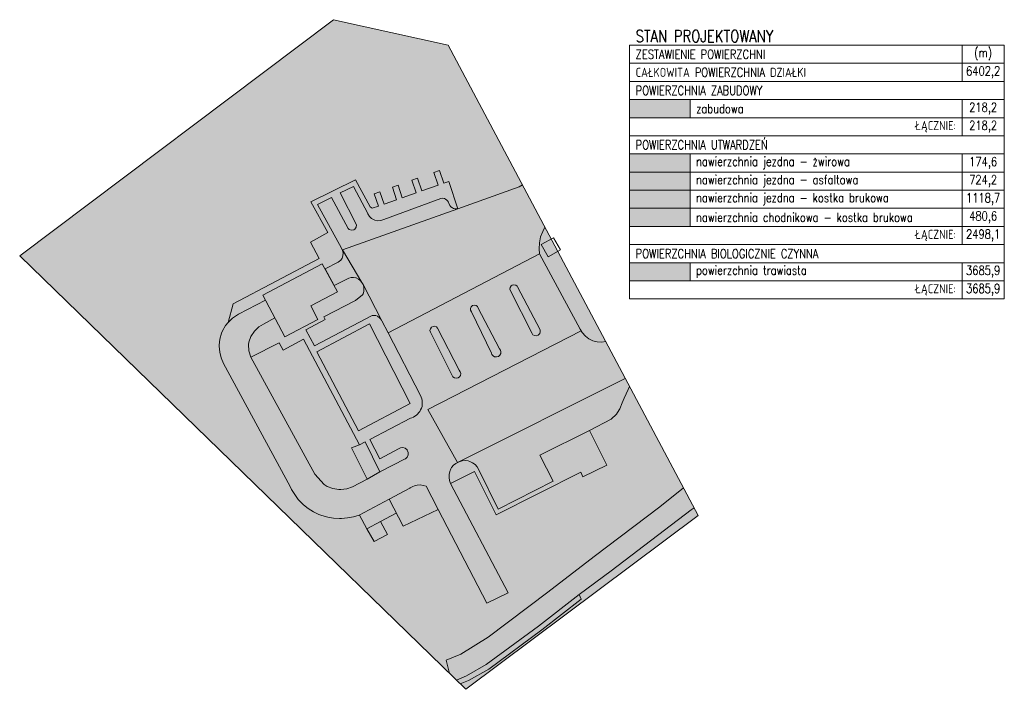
# Model space of a CAD drawing. Extents: x 7490163 to 7490671, y 5783984 to 5784563.
# Tile 2 of 43: x 7490334 to 7490497, y 5784104 to 5784214. Entities that reach past the tile are written whole.
import ezdxf

# ---------------------------------------------------------------- set-up
doc = ezdxf.new("R2010")
doc.units = 0
doc.header["$MEASUREMENT"] = 0
doc.layers.get('0').update_dxf_attribs({"linetype": 'CONTINUOUS', "lineweight": 5})
doc.layers.get('0').transparency = 0.8
doc.styles.add('ROMANS', font='romans.shx', dxfattribs={"width": 0.8})

msp = doc.modelspace()

# ---------------------------------------------------------------- hatches: boundary and pattern name
at = {"ltscale": 2}
h = msp.add_hatch(color=9, dxfattribs=at)
h.dxf.hatch_style = 1
h.paths.add_polyline_path([(7490381.37, 5784161.51), (7490378.01, 5784159.72), (7490377.38, 5784160.91), (7490372.68, 5784158.55), (7490383.25, 5784139.17), (7490384.8, 5784137.44), (7490385.31, 5784137.15), (7490386.24, 5784136.81), (7490387.23, 5784136.65), (7490387.56, 5784136.64), (7490388.55, 5784136.75), (7490389.5, 5784137.05), (7490391.89, 5784138.37), (7490389.35, 5784143.53), (7490390.66, 5784144.05)], flags=17)
h.paths.add_polyline_path([(7490423.46, 5784176.04), (7490421.87, 5784175.12), (7490420.7, 5784177.17), (7490422.37, 5784178.09), (7490421.33, 5784180.05), (7490420.96, 5784179.36), (7490420.61, 5784178.43), (7490420.41, 5784177.45), (7490420.37, 5784176.45), (7490420.45, 5784175.62), (7490427.18, 5784163.2), (7490427.51, 5784162.6), (7490428.02, 5784162), (7490428.57, 5784161.55), (7490429.23, 5784161.23), (7490429.97, 5784161.08), (7490430.7, 5784161.04), (7490431.38, 5784161.12)], flags=17)
h.paths.add_polyline_path([(7490435.33, 5784153.67), (7490435.12, 5784153.21), (7490434.42, 5784151.74), (7490434.11, 5784150.97), (7490433.7, 5784150.01), (7490433.34, 5784149.4), (7490433.18, 5784149.11), (7490432.29, 5784148.25), (7490428.7, 5784146.42), (7490431.55, 5784140.68), (7490427.62, 5784138.73), (7490427.25, 5784139.48), (7490413.28, 5784132.43), (7490409.67, 5784139.62), (7490405.72, 5784137.64), (7490415.22, 5784119.53), (7490411.72, 5784117.83), (7490403.67, 5784133.3), (7490397.86, 5784130.54), (7490396.74, 5784132.71), (7490394.13, 5784131.34), (7490395.27, 5784129.16), (7490393.08, 5784128.01), (7490391.84, 5784130.14), (7490390.64, 5784132.4), (7490389.63, 5784132.1), (7490388.65, 5784131.92), (7490387.66, 5784131.83), (7490387.36, 5784131.83), (7490386.36, 5784131.89), (7490385.38, 5784132.05), (7490384.41, 5784132.31), (7490383.91, 5784132.49), (7490383.02, 5784132.94), (7490382.17, 5784133.47), (7490381.39, 5784134.1), (7490381.21, 5784134.27), (7490380.52, 5784135), (7490379.92, 5784135.79), (7490379.4, 5784136.65), (7490379.16, 5784137.13), (7490368.15, 5784157.49), (7490367.76, 5784158.41), (7490367.53, 5784159.38), (7490367.44, 5784160.47), (7490367.56, 5784161.53), (7490367.82, 5784162.5), (7490367.99, 5784162.92), (7490368.5, 5784163.78), (7490368.89, 5784164.28), (7490369.72, 5784167.35), (7490383.95, 5784174.89), (7490382.52, 5784177.6), (7490385.39, 5784179.17), (7490382.62, 5784184.24), (7490390, 5784187.89), (7490392.39, 5784183.44), (7490392.75, 5784183.19), (7490393.78, 5784183.55), (7490393.1, 5784185.6), (7490394.02, 5784185.93), (7490394.73, 5784183.88), (7490396.76, 5784184.59), (7490396.12, 5784186.67), (7490397.07, 5784187.01), (7490397.7, 5784184.92), (7490400.02, 5784185.73), (7490399.31, 5784187.81), (7490400.25, 5784188.14), (7490400.95, 5784186.06), (7490403.65, 5784187), (7490402.97, 5784189.11), (7490403.88, 5784189.43), (7490404.59, 5784187.33), (7490405.42, 5784187.62), (7490406.93, 5784183.1), (7490417.08, 5784186.72), (7490417.61, 5784187.06), (7490405.34, 5784210.18), (7490386.33, 5784214.4), (7490334.42, 5784175.3), (7490405.55, 5784106.18), (7490404.98, 5784108.4), (7490407.4, 5784109.39), (7490411.91, 5784112.17), (7490421.79, 5784119.66), (7490429.47, 5784125.55), (7490440.34, 5784133.75), (7490444.23, 5784136.92)])
h.paths.add_polyline_path([(7490446.66, 5784132.33), (7490446, 5784133.58), (7490445.55, 5784133.26), (7490432.29, 5784123.17), (7490427, 5784119.23), (7490427.35, 5784118.5), (7490420.8, 5784113.38), (7490412.02, 5784106.91), (7490408.67, 5784105.03), (7490407.33, 5784104.45), (7490408.25, 5784103.56)])
h = msp.add_hatch(color=5, dxfattribs=at)
h.dxf.hatch_style = 1
h.paths.add_polyline_path([(7490435.34, 5784198.18), (7490445.34, 5784198.18), (7490445.34, 5784201.18), (7490435.34, 5784201.18)])
h = msp.add_hatch(color=254, dxfattribs=at)
h.dxf.hatch_style = 1
h.paths.add_polyline_path([(7490435.34, 5784189.18), (7490445.34, 5784189.18), (7490445.34, 5784192.18), (7490435.34, 5784192.18)])
h = msp.add_hatch(color=241, dxfattribs=at)
h.dxf.hatch_style = 1
h.paths.add_polyline_path([(7490383.63, 5784159.4), (7490383.6, 5784159.41), (7490383.64, 5784159.43)], flags=16)
edge = h.paths.add_edge_path(flags=16)
edge.add_line((7490392.26, 5784164.07), (7490392.26, 5784164.07))
edge.add_arc((7490392.26, 5784164.07), 0.00319, 23.1989, 141.1374)
edge = h.paths.add_edge_path(flags=16)
edge.add_arc((7490399.03, 5784150.85), 0.00799, 283.4929, 394.6269)
edge.add_line((7490399.04, 5784150.85), (7490399.03, 5784150.84))
h.paths.add_polyline_path([(7490391.56, 5784144.53), (7490390.66, 5784144.05), (7490389.35, 5784143.53), (7490391.89, 5784138.37), (7490394.03, 5784139.54)])
h.paths.add_polyline_path([(7490394.13, 5784131.34), (7490391.84, 5784130.14), (7490393.08, 5784128.01), (7490395.27, 5784129.16)])
h.paths.add_polyline_path([(7490396.74, 5784132.71), (7490395.55, 5784135.02), (7490390.63, 5784132.41), (7490391.84, 5784130.14), (7490394.13, 5784131.34)])
h.paths.add_polyline_path([(7490403.67, 5784133.3), (7490402.6, 5784135.35), (7490401.68, 5784137.17), (7490401.2, 5784137.32), (7490400.71, 5784137.38), (7490400.21, 5784137.35), (7490399.72, 5784137.23), (7490399.47, 5784137.13), (7490399.04, 5784136.89), (7490399, 5784136.86), (7490395.55, 5784135.02), (7490397.86, 5784130.54)])
h.paths.add_polyline_path([(7490428.7, 5784146.42), (7490420.49, 5784142.31), (7490422.68, 5784138.01), (7490413.6, 5784133.38), (7490410.31, 5784140.02), (7490410.1, 5784140.38), (7490409.77, 5784140.75), (7490409.37, 5784141.05), (7490408.92, 5784141.27), (7490408.6, 5784141.36), (7490408.11, 5784141.42), (7490407.61, 5784141.38), (7490407.15, 5784141.25), (7490406.86, 5784141.1), (7490406.59, 5784140.96), (7490406.21, 5784140.64), (7490405.89, 5784140.25), (7490405.77, 5784140.05), (7490405.57, 5784139.59), (7490405.47, 5784139.1), (7490405.46, 5784138.6), (7490405.54, 5784138.11), (7490405.72, 5784137.64), (7490409.67, 5784139.62), (7490413.28, 5784132.43), (7490427.25, 5784139.48), (7490427.62, 5784138.73), (7490431.55, 5784140.68)])
h.paths.add_polyline_path([(7490420.8, 5784113.38), (7490427.35, 5784118.5), (7490427, 5784119.23), (7490420.25, 5784114.03), (7490411.63, 5784107.64), (7490408.33, 5784105.77), (7490406.67, 5784105.09), (7490407.33, 5784104.45), (7490408.67, 5784105.03), (7490412.02, 5784106.91)])
edge = h.paths.add_edge_path()
edge.add_line((7490387.84, 5784176.21), (7490387.67, 5784176.57))
edge.add_line((7490387.67, 5784176.57), (7490383.67, 5784183.8))
edge.add_line((7490383.67, 5784183.8), (7490386.03, 5784184.98))
edge.add_line((7490386.03, 5784184.98), (7490388.77, 5784179.82))
edge.add_line((7490388.77, 5784179.82), (7490388.95, 5784179.67))
edge.add_line((7490388.95, 5784179.67), (7490389.32, 5784179.55))
edge.add_line((7490389.32, 5784179.55), (7490389.71, 5784179.62))
edge.add_line((7490389.71, 5784179.62), (7490389.9, 5784179.75))
edge.add_line((7490389.9, 5784179.75), (7490390.12, 5784180.08))
edge.add_line((7490390.12, 5784180.08), (7490390.15, 5784180.47))
edge.add_line((7490390.15, 5784180.47), (7490387.47, 5784185.72))
edge.add_line((7490387.47, 5784185.72), (7490389.64, 5784186.79))
edge.add_line((7490389.64, 5784186.79), (7490392.03, 5784182.3))
edge.add_line((7490392.03, 5784182.3), (7490392.04, 5784182.27))
edge.add_line((7490392.04, 5784182.27), (7490392.3, 5784181.84))
edge.add_line((7490392.3, 5784181.84), (7490392.65, 5784181.5))
edge.add_line((7490392.65, 5784181.5), (7490393.09, 5784181.25))
edge.add_line((7490393.09, 5784181.25), (7490393.2, 5784181.21))
edge.add_line((7490393.2, 5784181.21), (7490393.7, 5784181.12))
edge.add_line((7490393.7, 5784181.12), (7490394.19, 5784181.17))
edge.add_line((7490394.19, 5784181.17), (7490394.66, 5784181.34))
edge.add_line((7490394.66, 5784181.34), (7490404.11, 5784184.8))
edge.add_line((7490404.11, 5784184.8), (7490404.41, 5784184.83))
edge.add_line((7490404.41, 5784184.83), (7490404.7, 5784184.78))
edge.add_line((7490404.7, 5784184.78), (7490404.88, 5784184.7))
edge.add_line((7490404.88, 5784184.7), (7490405.12, 5784184.53))
edge.add_line((7490405.12, 5784184.53), (7490405.32, 5784184.26))
edge.add_line((7490405.32, 5784184.26), (7490405.59, 5784183.66))
edge.add_line((7490405.59, 5784183.66), (7490405.78, 5784183.42))
edge.add_line((7490405.78, 5784183.42), (7490406.01, 5784183.24))
edge.add_line((7490406.01, 5784183.24), (7490406.19, 5784183.16))
edge.add_line((7490406.19, 5784183.16), (7490406.48, 5784183.08))
edge.add_line((7490406.48, 5784183.08), (7490406.78, 5784183.08))
edge.add_line((7490406.78, 5784183.08), (7490406.93, 5784183.1))
edge.add_line((7490406.93, 5784183.1), (7490405.42, 5784187.62))
edge.add_line((7490405.42, 5784187.62), (7490404.59, 5784187.33))
edge.add_line((7490404.59, 5784187.33), (7490403.88, 5784189.43))
edge.add_line((7490403.88, 5784189.43), (7490402.97, 5784189.11))
edge.add_line((7490402.97, 5784189.11), (7490403.65, 5784187))
edge.add_line((7490403.65, 5784187), (7490400.95, 5784186.06))
edge.add_line((7490400.95, 5784186.06), (7490400.25, 5784188.14))
edge.add_line((7490400.25, 5784188.14), (7490399.31, 5784187.81))
edge.add_line((7490399.31, 5784187.81), (7490400.02, 5784185.73))
edge.add_line((7490400.02, 5784185.73), (7490397.7, 5784184.92))
edge.add_line((7490397.7, 5784184.92), (7490397.07, 5784187.01))
edge.add_line((7490397.07, 5784187.01), (7490396.12, 5784186.67))
edge.add_line((7490396.12, 5784186.67), (7490396.76, 5784184.59))
edge.add_line((7490396.76, 5784184.59), (7490394.73, 5784183.88))
edge.add_line((7490394.73, 5784183.88), (7490394.02, 5784185.93))
edge.add_line((7490394.02, 5784185.93), (7490393.1, 5784185.6))
edge.add_line((7490393.1, 5784185.6), (7490393.78, 5784183.55))
edge.add_line((7490393.78, 5784183.55), (7490392.75, 5784183.19))
edge.add_line((7490392.75, 5784183.19), (7490392.39, 5784183.44))
edge.add_line((7490392.39, 5784183.44), (7490390, 5784187.89))
edge.add_line((7490390, 5784187.89), (7490382.62, 5784184.24))
edge.add_line((7490382.62, 5784184.24), (7490385.39, 5784179.17))
edge.add_line((7490385.39, 5784179.17), (7490382.52, 5784177.6))
edge.add_line((7490382.52, 5784177.6), (7490383.95, 5784174.89))
edge.add_line((7490383.95, 5784174.89), (7490369.72, 5784167.35))
edge.add_line((7490369.72, 5784167.35), (7490368.89, 5784164.28))
edge.add_line((7490368.89, 5784164.28), (7490369.61, 5784164.98))
edge.add_line((7490369.61, 5784164.98), (7490370.65, 5784165.67))
edge.add_line((7490370.65, 5784165.67), (7490375.07, 5784167.98))
edge.add_line((7490375.07, 5784167.98), (7490374.66, 5784168.76))
edge.add_arc((7490374.64, 5784168.8), 0.045, 180, 297.8513, ccw=False)
edge.add_arc((7490374.64, 5784168.8), 0.045, 27.8785, 180, ccw=False)
edge.add_line((7490374.68, 5784168.82), (7490384.43, 5784173.98))
edge.add_arc((7490384.47, 5784174), 0.045, -61.4416, 207.8785, ccw=False)
edge.add_line((7490384.49, 5784173.96), (7490384.93, 5784173.15))
edge.add_line((7490384.93, 5784173.15), (7490387.12, 5784174.24))
edge.add_line((7490387.12, 5784174.24), (7490387.54, 5784174.6))
edge.add_line((7490387.54, 5784174.6), (7490387.76, 5784174.94))
edge.add_line((7490387.76, 5784174.94), (7490387.89, 5784175.31))
edge.add_line((7490387.89, 5784175.31), (7490387.92, 5784175.82))
edge.add_line((7490387.92, 5784175.82), (7490387.84, 5784176.21))
h.paths.add_polyline_path([(7490422.37, 5784178.09), (7490420.7, 5784177.17), (7490421.87, 5784175.12), (7490423.46, 5784176.04)])
h.paths.add_polyline_path([(7490383.6, 5784159.41), (7490392.28, 5784164.03), (7490399.02, 5784150.88), (7490390.46, 5784146.37)], flags=16)
h.paths.add_polyline_path([(7490399.82, 5784148.78), (7490400.06, 5784148.96), (7490400.28, 5784149.16), (7490400.42, 5784149.32), (7490400.61, 5784149.55), (7490400.76, 5784149.81), (7490400.89, 5784150.08), (7490400.99, 5784150.36), (7490401.01, 5784150.45), (7490401.04, 5784150.74), (7490401.04, 5784151.04), (7490401, 5784151.34), (7490400.94, 5784151.62), (7490400.85, 5784151.9), (7490400.72, 5784152.17), (7490395.38, 5784162.56), (7490394.34, 5784164.55), (7490394.29, 5784164.66), (7490394.13, 5784164.91), (7490393.92, 5784165.12), (7490393.67, 5784165.29), (7490393.63, 5784165.31), (7490393.35, 5784165.41), (7490393.05, 5784165.45), (7490392.75, 5784165.43), (7490383.22, 5784160.4), (7490381.79, 5784163.07), (7490384.95, 5784164.76), (7490384.76, 5784165.19), (7490389.96, 5784167.93), (7490391.16, 5784168.86), (7490391.23, 5784169.01), (7490391.35, 5784169.39), (7490391.39, 5784169.79), (7490391.35, 5784170.18), (7490391.23, 5784170.57), (7490391.04, 5784170.92), (7490390.78, 5784171.23), (7490390.47, 5784171.47), (7490390.11, 5784171.66), (7490390.06, 5784171.67), (7490389.66, 5784171.74), (7490389.26, 5784171.72), (7490388.88, 5784171.62), (7490386.44, 5784170.39), (7490386.99, 5784169.37), (7490382.57, 5784167.03), (7490383.75, 5784164.8), (7490378.27, 5784161.93), (7490376.61, 5784165.07), (7490374.74, 5784164.01), (7490373.97, 5784163.55), (7490373.25, 5784162.86), (7490372.67, 5784161.98), (7490372.33, 5784161.04), (7490372.27, 5784160.61), (7490372.32, 5784159.61), (7490372.68, 5784158.55), (7490377.38, 5784160.91), (7490378.01, 5784159.72), (7490381.37, 5784161.51), (7490390.66, 5784144.05), (7490391.56, 5784144.53), (7490394.03, 5784139.54), (7490398.21, 5784141.7), (7490398.25, 5784141.73), (7490398.54, 5784142), (7490398.7, 5784142.37), (7490398.7, 5784142.77), (7490398.55, 5784143.13), (7490398.51, 5784143.19), (7490398.21, 5784143.45), (7490397.83, 5784143.58), (7490397.44, 5784143.54), (7490397.08, 5784143.36), (7490394.02, 5784141.71), (7490392.34, 5784144.91), (7490399.1, 5784148.44), (7490399.29, 5784148.51), (7490399.56, 5784148.63)])
h = msp.add_hatch(color=9, dxfattribs=at)
h.dxf.hatch_style = 1
h.paths.add_polyline_path([(7490435.34, 5784186.18), (7490445.34, 5784186.18), (7490445.34, 5784189.18), (7490435.34, 5784189.18)])
h = msp.add_hatch(color=7, dxfattribs=at)
h.dxf.hatch_style = 1
h.paths.add_polyline_path([(7490402.31, 5784162.96), (7490402.37, 5784163.25), (7490402.55, 5784163.49), (7490402.81, 5784163.64), (7490403.11, 5784163.66), (7490403.39, 5784163.54), (7490403.58, 5784163.34), (7490407.16, 5784156.36), (7490407.33, 5784156.11), (7490407.39, 5784155.82), (7490407.34, 5784155.53), (7490407.17, 5784155.28), (7490406.95, 5784155.12), (7490406.66, 5784155.06), (7490406.36, 5784155.11), (7490406.11, 5784155.27), (7490405.9, 5784155.63), (7490402.39, 5784162.67)], flags=16)
h.paths.add_polyline_path([(7490409.02, 5784166.32), (7490409.01, 5784166.62), (7490409.13, 5784166.89), (7490409.35, 5784167.08), (7490409.64, 5784167.15), (7490409.93, 5784167.09), (7490410.17, 5784166.9), (7490410.25, 5784166.76), (7490413.79, 5784159.94), (7490413.97, 5784159.7), (7490414.05, 5784159.42), (7490414.02, 5784159.12), (7490413.88, 5784158.86), (7490413.62, 5784158.64), (7490413.31, 5784158.57), (7490413.01, 5784158.61), (7490412.75, 5784158.75), (7490412.57, 5784158.98), (7490412.48, 5784159.22), (7490409.16, 5784166.06)], flags=16)
h.paths.add_polyline_path([(7490415.53, 5784169.78), (7490415.57, 5784170.08), (7490415.74, 5784170.33), (7490415.92, 5784170.45), (7490416.21, 5784170.52), (7490416.5, 5784170.46), (7490416.74, 5784170.28), (7490416.81, 5784170.18), (7490420.52, 5784163.04), (7490420.56, 5784162.74), (7490420.48, 5784162.46), (7490420.29, 5784162.23), (7490420.19, 5784162.16), (7490419.91, 5784162.07), (7490419.61, 5784162.11), (7490419.35, 5784162.26), (7490419.19, 5784162.47), (7490415.62, 5784169.5)], flags=16)
h.paths.add_polyline_path([(7490387.84, 5784176.23), (7490387.92, 5784175.82), (7490387.89, 5784175.31), (7490387.76, 5784174.94), (7490387.54, 5784174.6), (7490387.12, 5784174.24), (7490384.94, 5784173.15), (7490386.44, 5784170.39), (7490388.88, 5784171.62), (7490389.26, 5784171.72), (7490389.66, 5784171.74), (7490390.11, 5784171.66), (7490390.47, 5784171.47), (7490390.78, 5784171.23), (7490391.04, 5784170.92)])
h.paths.add_polyline_path([(7490391.23, 5784170.57), (7490391.35, 5784170.18), (7490391.39, 5784169.79), (7490391.35, 5784169.39), (7490391.23, 5784169.01), (7490391.16, 5784168.86), (7490389.96, 5784167.93), (7490384.76, 5784165.19), (7490384.95, 5784164.76), (7490381.79, 5784163.07), (7490383.22, 5784160.4), (7490392.75, 5784165.43), (7490393.05, 5784165.45), (7490393.35, 5784165.41), (7490393.65, 5784165.3), (7490393.92, 5784165.12), (7490394.19, 5784164.85)], flags=17)
h.paths.add_polyline_path([(7490406.93, 5784183.1), (7490406.78, 5784183.08), (7490406.48, 5784183.08), (7490406.19, 5784183.16), (7490406.01, 5784183.24), (7490405.78, 5784183.42), (7490405.59, 5784183.66), (7490405.33, 5784184.24), (7490405.3, 5784184.29), (7490405.12, 5784184.53), (7490404.88, 5784184.7), (7490404.7, 5784184.78), (7490404.41, 5784184.83), (7490404.11, 5784184.8), (7490394.66, 5784181.34), (7490394.19, 5784181.17), (7490393.7, 5784181.12), (7490393.2, 5784181.21), (7490393.09, 5784181.25), (7490392.65, 5784181.5), (7490392.3, 5784181.84), (7490392.04, 5784182.27), (7490392.03, 5784182.3), (7490389.64, 5784186.79), (7490387.47, 5784185.72), (7490390.15, 5784180.47), (7490390.12, 5784180.08), (7490389.9, 5784179.75), (7490389.71, 5784179.62), (7490389.32, 5784179.55), (7490388.95, 5784179.67), (7490388.77, 5784179.82), (7490386.03, 5784184.98), (7490383.67, 5784183.8), (7490387.67, 5784176.57), (7490387.81, 5784176.28)])
h.paths.add_polyline_path([(7490420.49, 5784142.31), (7490428.7, 5784146.42), (7490432.29, 5784148.25), (7490433.18, 5784149.11), (7490433.34, 5784149.4), (7490433.7, 5784150.01), (7490434.11, 5784150.97), (7490434.42, 5784151.74), (7490435.12, 5784153.21), (7490435.33, 5784153.67), (7490434.63, 5784154.99), (7490407.15, 5784141.25), (7490407.61, 5784141.38), (7490408.11, 5784141.42), (7490408.6, 5784141.36), (7490408.92, 5784141.27), (7490409.37, 5784141.05), (7490409.77, 5784140.75), (7490410.1, 5784140.38), (7490410.31, 5784140.02), (7490413.6, 5784133.38), (7490422.68, 5784138.01)])
h.paths.add_polyline_path([(7490399.72, 5784137.23), (7490400.21, 5784137.35), (7490400.71, 5784137.38), (7490401.2, 5784137.32), (7490401.68, 5784137.17), (7490402.6, 5784135.35), (7490403.67, 5784133.3), (7490411.72, 5784117.83), (7490415.22, 5784119.53), (7490405.72, 5784137.64), (7490405.54, 5784138.11), (7490405.46, 5784138.6), (7490405.47, 5784139.1), (7490405.57, 5784139.59), (7490405.77, 5784140.05), (7490405.89, 5784140.25), (7490406.21, 5784140.64), (7490406.59, 5784140.96), (7490406.86, 5784141.1), (7490401.97, 5784149.88), (7490427.34, 5784162.9), (7490427.18, 5784163.2), (7490420.45, 5784175.62), (7490395.38, 5784162.56), (7490400.72, 5784152.17), (7490400.85, 5784151.9), (7490400.94, 5784151.62), (7490401, 5784151.34), (7490401.04, 5784151.04), (7490401.04, 5784150.74), (7490401.01, 5784150.4), (7490400.89, 5784150.08), (7490400.76, 5784149.81), (7490400.61, 5784149.55), (7490400.42, 5784149.32), (7490400.28, 5784149.16), (7490400.06, 5784148.96), (7490399.82, 5784148.78), (7490399.56, 5784148.63), (7490399.29, 5784148.51), (7490399.1, 5784148.44), (7490392.34, 5784144.91), (7490394.02, 5784141.71), (7490397.08, 5784143.36), (7490397.44, 5784143.54), (7490397.83, 5784143.58), (7490398.21, 5784143.45), (7490398.53, 5784143.17), (7490398.7, 5784142.77), (7490398.7, 5784142.37), (7490398.54, 5784142), (7490398.23, 5784141.71), (7490394.03, 5784139.54), (7490391.89, 5784138.37), (7490389.5, 5784137.05), (7490388.55, 5784136.75), (7490387.56, 5784136.64), (7490387.23, 5784136.65), (7490386.24, 5784136.81), (7490385.31, 5784137.15), (7490384.8, 5784137.44), (7490383.25, 5784139.17), (7490372.68, 5784158.55), (7490372.32, 5784159.61), (7490372.27, 5784160.61), (7490372.33, 5784161.04), (7490372.67, 5784161.98), (7490373.25, 5784162.86), (7490373.97, 5784163.55), (7490374.74, 5784164.01), (7490376.61, 5784165.07), (7490375.07, 5784167.98), (7490370.65, 5784165.67), (7490369.61, 5784164.98), (7490368.89, 5784164.28), (7490368.5, 5784163.78), (7490367.99, 5784162.92), (7490367.82, 5784162.5), (7490367.56, 5784161.53), (7490367.45, 5784160.54), (7490367.45, 5784160.38), (7490367.53, 5784159.38), (7490367.76, 5784158.41), (7490368.15, 5784157.49), (7490379.16, 5784137.13), (7490379.4, 5784136.65), (7490379.92, 5784135.79), (7490380.52, 5784135), (7490381.21, 5784134.27), (7490381.39, 5784134.1), (7490382.17, 5784133.47), (7490383.02, 5784132.94), (7490383.91, 5784132.49), (7490384.41, 5784132.31), (7490385.38, 5784132.05), (7490386.36, 5784131.89), (7490387.36, 5784131.83), (7490387.66, 5784131.83), (7490388.65, 5784131.92), (7490389.63, 5784132.1), (7490390.59, 5784132.39), (7490395.55, 5784135.02), (7490399, 5784136.86), (7490399.04, 5784136.89), (7490399.47, 5784137.13)])
h = msp.add_hatch(color=9, dxfattribs=at)
h.dxf.hatch_style = 1
h.paths.add_polyline_path([(7490434.63, 5784154.99), (7490431.38, 5784161.12), (7490430.7, 5784161.04), (7490429.97, 5784161.08), (7490429.23, 5784161.23), (7490428.57, 5784161.55), (7490428.02, 5784162), (7490427.51, 5784162.6), (7490427.34, 5784162.9), (7490401.97, 5784149.88), (7490406.86, 5784141.1), (7490407.13, 5784141.24), (7490407.15, 5784141.25)])
h.paths.add_polyline_path([(7490420.45, 5784175.62), (7490420.37, 5784176.45), (7490420.41, 5784177.45), (7490420.61, 5784178.43), (7490420.96, 5784179.36), (7490421.33, 5784180.05), (7490417.61, 5784187.06), (7490417.08, 5784186.72), (7490406.93, 5784183.1), (7490387.82, 5784176.29), (7490387.84, 5784176.23), (7490391.04, 5784170.92), (7490391.23, 5784170.57), (7490394.29, 5784164.66), (7490394.34, 5784164.55), (7490395.38, 5784162.56)])
h = msp.add_hatch(color=7, dxfattribs=at)
h.dxf.hatch_style = 1
h.paths.add_polyline_path([(7490435.34, 5784183.18), (7490445.34, 5784183.18), (7490445.34, 5784186.18), (7490435.34, 5784186.18)])
h = msp.add_hatch(color=241, dxfattribs=at)
h.dxf.hatch_style = 1
h.paths.add_polyline_path([(7490435.34, 5784180.18), (7490445.34, 5784180.18), (7490445.34, 5784183.18), (7490435.34, 5784183.18)])
h = msp.add_hatch(color=5, dxfattribs=at)
h.dxf.hatch_style = 1
h.paths.add_polyline_path([(7490376.61, 5784165.07), (7490378.27, 5784161.93), (7490383.75, 5784164.8), (7490382.57, 5784167.03), (7490386.99, 5784169.37), (7490384.47, 5784174), (7490374.64, 5784168.8)])
h.paths.add_polyline_path([(7490383.6, 5784159.41), (7490390.46, 5784146.37), (7490399.02, 5784150.88), (7490392.28, 5784164.03)])
h = msp.add_hatch(color=9, dxfattribs=at)
h.dxf.hatch_style = 1
h.paths.add_polyline_path([(7490435.34, 5784171.18), (7490445.34, 5784171.18), (7490445.34, 5784174.18), (7490435.34, 5784174.18)])
h = msp.add_hatch(color=241, dxfattribs=at)
h.dxf.hatch_style = 1
h.paths.add_polyline_path([(7490403.58, 5784163.34), (7490403.39, 5784163.54), (7490403.11, 5784163.66), (7490402.81, 5784163.64), (7490402.55, 5784163.49), (7490402.37, 5784163.25), (7490402.31, 5784162.96), (7490402.39, 5784162.67), (7490405.9, 5784155.63), (7490406.11, 5784155.27), (7490406.36, 5784155.11), (7490406.66, 5784155.06), (7490406.95, 5784155.12), (7490407.17, 5784155.28), (7490407.34, 5784155.53), (7490407.39, 5784155.82), (7490407.33, 5784156.11), (7490407.16, 5784156.36)])
h.paths.add_polyline_path([(7490410.25, 5784166.76), (7490410.17, 5784166.9), (7490409.93, 5784167.09), (7490409.64, 5784167.15), (7490409.35, 5784167.08), (7490409.13, 5784166.89), (7490409.01, 5784166.62), (7490409.02, 5784166.32), (7490409.16, 5784166.06), (7490412.48, 5784159.22), (7490412.57, 5784158.98), (7490412.75, 5784158.75), (7490413.01, 5784158.61), (7490413.31, 5784158.57), (7490413.6, 5784158.64), (7490413.65, 5784158.67), (7490413.88, 5784158.86), (7490414.02, 5784159.12), (7490414.05, 5784159.42), (7490413.97, 5784159.7), (7490413.79, 5784159.94)])
h.paths.add_polyline_path([(7490416.81, 5784170.18), (7490416.74, 5784170.28), (7490416.5, 5784170.46), (7490416.21, 5784170.52), (7490415.92, 5784170.45), (7490415.74, 5784170.33), (7490415.57, 5784170.08), (7490415.53, 5784169.78), (7490415.62, 5784169.5), (7490419.19, 5784162.47), (7490419.35, 5784162.26), (7490419.61, 5784162.11), (7490419.91, 5784162.07), (7490420.19, 5784162.16), (7490420.29, 5784162.23), (7490420.48, 5784162.46), (7490420.56, 5784162.74), (7490420.52, 5784163.04)])
h = msp.add_hatch(color=254, dxfattribs=at)
h.dxf.hatch_style = 1
h.paths.add_polyline_path([(7490420.25, 5784114.03), (7490427, 5784119.23), (7490432.29, 5784123.17), (7490445.55, 5784133.26), (7490446, 5784133.58), (7490444.23, 5784136.92), (7490440.34, 5784133.75), (7490429.47, 5784125.55), (7490421.79, 5784119.66), (7490411.91, 5784112.17), (7490407.4, 5784109.39), (7490404.98, 5784108.4), (7490405.55, 5784106.18), (7490406.67, 5784105.09), (7490408.33, 5784105.77), (7490411.63, 5784107.64)])

# ---------------------------------------------------------------- linework, layer by layer
for points in [[(7490408.25, 5784103.56), (7490446.66, 5784132.33), (7490405.34, 5784210.18), (7490386.33, 5784214.4), (7490334.42, 5784175.3)], [(7490435.34, 5784210.18), (7490490.34, 5784210.18), (7490490.34, 5784207.18), (7490435.34, 5784207.18)], [(7490497.34, 5784210.18), (7490490.34, 5784210.18), (7490490.34, 5784207.18), (7490497.34, 5784207.18)], [(7490435.34, 5784207.18), (7490490.34, 5784207.18), (7490490.34, 5784204.18), (7490435.34, 5784204.18)], [(7490497.34, 5784207.18), (7490490.34, 5784207.18), (7490490.34, 5784204.18), (7490497.34, 5784204.18)], [(7490435.34, 5784204.18), (7490497.34, 5784204.18), (7490497.34, 5784201.18), (7490435.34, 5784201.18)], [(7490435.34, 5784201.18), (7490445.34, 5784201.18), (7490445.34, 5784198.18), (7490435.34, 5784198.18)], [(7490445.34, 5784201.18), (7490490.34, 5784201.18), (7490490.34, 5784198.18), (7490445.34, 5784198.18)], [(7490497.34, 5784201.18), (7490490.34, 5784201.18), (7490490.34, 5784198.18), (7490497.34, 5784198.18)], [(7490435.34, 5784198.18), (7490490.34, 5784198.18), (7490490.34, 5784195.18), (7490435.34, 5784195.18)], [(7490497.34, 5784198.18), (7490490.34, 5784198.18), (7490490.34, 5784195.18), (7490497.34, 5784195.18)], [(7490435.34, 5784195.18), (7490497.34, 5784195.18), (7490497.34, 5784192.18), (7490435.34, 5784192.18)], [(7490435.34, 5784192.18), (7490445.34, 5784192.18), (7490445.34, 5784189.18), (7490435.34, 5784189.18)], [(7490490.34, 5784189.18), (7490445.34, 5784189.18), (7490445.34, 5784192.18), (7490490.34, 5784192.18)], [(7490497.34, 5784192.18), (7490490.34, 5784192.18), (7490490.34, 5784189.18), (7490497.34, 5784189.18)], [(7490435.34, 5784189.18), (7490445.34, 5784189.18), (7490445.34, 5784186.18), (7490435.34, 5784186.18)], [(7490490.34, 5784186.18), (7490445.34, 5784186.18), (7490445.34, 5784189.18), (7490490.34, 5784189.18)], [(7490497.34, 5784189.18), (7490490.34, 5784189.18), (7490490.34, 5784186.18), (7490497.34, 5784186.18)], [(7490435.34, 5784186.18), (7490445.34, 5784186.18), (7490445.34, 5784183.18), (7490435.34, 5784183.18)], [(7490490.34, 5784183.18), (7490445.34, 5784183.18), (7490445.34, 5784186.18), (7490490.34, 5784186.18)], [(7490497.34, 5784186.18), (7490490.34, 5784186.18), (7490490.34, 5784183.18), (7490497.34, 5784183.18)], [(7490435.34, 5784183.18), (7490445.34, 5784183.18), (7490445.34, 5784180.18), (7490435.34, 5784180.18)], [(7490490.34, 5784180.18), (7490445.34, 5784180.18), (7490445.34, 5784183.18), (7490490.34, 5784183.18)], [(7490497.34, 5784183.18), (7490490.34, 5784183.18), (7490490.34, 5784180.18), (7490497.34, 5784180.18)], [(7490435.34, 5784180.18), (7490490.34, 5784180.18), (7490490.34, 5784177.18), (7490435.34, 5784177.18)], [(7490497.34, 5784180.18), (7490490.34, 5784180.18), (7490490.34, 5784177.18), (7490497.34, 5784177.18)], [(7490422.74, 5784178.3), (7490423.89, 5784176.29), (7490421.87, 5784175.12), (7490420.7, 5784177.17)], [(7490435.34, 5784177.18), (7490497.34, 5784177.18), (7490497.34, 5784174.18), (7490435.34, 5784174.18)], [(7490435.34, 5784174.18), (7490445.34, 5784174.18), (7490445.34, 5784171.18), (7490435.34, 5784171.18)], [(7490490.34, 5784171.18), (7490445.34, 5784171.18), (7490445.34, 5784174.18), (7490490.34, 5784174.18)], [(7490497.34, 5784174.18), (7490490.34, 5784174.18), (7490490.34, 5784171.18), (7490497.34, 5784171.18)], [(7490415.62, 5784169.5), (7490415.53, 5784169.78), (7490415.57, 5784170.08), (7490415.74, 5784170.33), (7490415.92, 5784170.45), (7490416.21, 5784170.52), (7490416.5, 5784170.46), (7490416.74, 5784170.28), (7490416.81, 5784170.18), (7490420.52, 5784163.04), (7490420.56, 5784162.74), (7490420.48, 5784162.46), (7490420.29, 5784162.23), (7490420.19, 5784162.16), (7490419.91, 5784162.07), (7490419.61, 5784162.11), (7490419.35, 5784162.26), (7490419.19, 5784162.47)], [(7490435.34, 5784171.18), (7490490.34, 5784171.18), (7490490.34, 5784168.18), (7490435.34, 5784168.18)], [(7490497.34, 5784171.18), (7490490.34, 5784171.18), (7490490.34, 5784168.18), (7490497.34, 5784168.18)], [(7490409.16, 5784166.06), (7490409.02, 5784166.32), (7490409.01, 5784166.62), (7490409.13, 5784166.89), (7490409.35, 5784167.08), (7490409.64, 5784167.15), (7490409.93, 5784167.09), (7490410.17, 5784166.9), (7490410.25, 5784166.76), (7490413.79, 5784159.94), (7490413.97, 5784159.7), (7490414.05, 5784159.42), (7490414.02, 5784159.12), (7490413.88, 5784158.86), (7490413.65, 5784158.67), (7490413.6, 5784158.64), (7490413.31, 5784158.57), (7490413.01, 5784158.61), (7490412.75, 5784158.75), (7490412.57, 5784158.98), (7490412.48, 5784159.22)], [(7490390.46, 5784146.37), (7490383.6, 5784159.41), (7490392.28, 5784164.03), (7490399.02, 5784150.88)], [(7490402.39, 5784162.67), (7490402.31, 5784162.96), (7490402.37, 5784163.25), (7490402.55, 5784163.49), (7490402.81, 5784163.64), (7490403.11, 5784163.66), (7490403.39, 5784163.54), (7490403.58, 5784163.34), (7490407.16, 5784156.36), (7490407.33, 5784156.11), (7490407.39, 5784155.82), (7490407.34, 5784155.53), (7490407.17, 5784155.28), (7490406.95, 5784155.12), (7490406.66, 5784155.06), (7490406.36, 5784155.11), (7490406.11, 5784155.27), (7490405.9, 5784155.63)], [(7490391.89, 5784138.37), (7490389.35, 5784143.53), (7490390.66, 5784144.05), (7490391.56, 5784144.53), (7490394.03, 5784139.54)], [(7490393.08, 5784128.01), (7490391.84, 5784130.14), (7490394.13, 5784131.34), (7490395.27, 5784129.16)]]:
    msp.add_lwpolyline(points, close=True)
for points in [[(7490368.89, 5784164.28), (7490369.72, 5784167.35), (7490383.95, 5784174.89), (7490382.52, 5784177.6), (7490385.39, 5784179.17), (7490382.62, 5784184.24), (7490390, 5784187.89), (7490392.39, 5784183.44), (7490392.75, 5784183.19), (7490393.78, 5784183.55), (7490393.1, 5784185.6), (7490394.02, 5784185.93), (7490394.73, 5784183.88), (7490396.76, 5784184.59), (7490396.12, 5784186.67), (7490397.07, 5784187.01), (7490397.7, 5784184.92), (7490400.02, 5784185.73), (7490399.31, 5784187.81), (7490400.25, 5784188.14), (7490400.95, 5784186.06), (7490403.65, 5784187), (7490402.97, 5784189.11), (7490403.88, 5784189.43), (7490404.59, 5784187.33), (7490405.42, 5784187.62), (7490406.93, 5784183.1)], [(7490417.08, 5784186.72), (7490406.93, 5784183.1), (7490406.78, 5784183.08), (7490406.48, 5784183.08), (7490406.19, 5784183.16), (7490406.01, 5784183.24), (7490405.78, 5784183.42), (7490405.59, 5784183.66), (7490405.33, 5784184.24), (7490405.3, 5784184.29), (7490405.12, 5784184.53), (7490404.88, 5784184.7), (7490404.7, 5784184.78), (7490404.41, 5784184.83), (7490404.11, 5784184.8), (7490394.66, 5784181.34), (7490394.19, 5784181.17), (7490393.7, 5784181.12), (7490393.2, 5784181.21), (7490393.09, 5784181.25), (7490392.65, 5784181.5), (7490392.3, 5784181.84), (7490392.04, 5784182.27), (7490392.03, 5784182.3), (7490389.64, 5784186.79), (7490387.47, 5784185.72), (7490390.15, 5784180.47), (7490390.12, 5784180.08), (7490389.9, 5784179.75), (7490389.71, 5784179.62), (7490389.32, 5784179.55), (7490388.95, 5784179.67), (7490388.77, 5784179.82), (7490386.03, 5784184.98), (7490383.67, 5784183.8), (7490387.67, 5784176.57), (7490387.84, 5784176.21), (7490387.92, 5784175.82), (7490387.89, 5784175.31), (7490387.76, 5784174.94), (7490387.54, 5784174.6), (7490387.12, 5784174.24), (7490384.94, 5784173.15), (7490386.44, 5784170.39), (7490388.88, 5784171.62), (7490389.26, 5784171.72), (7490389.66, 5784171.74), (7490390.06, 5784171.67), (7490390.11, 5784171.66), (7490390.47, 5784171.47), (7490390.78, 5784171.23), (7490391.04, 5784170.92), (7490391.23, 5784170.57), (7490391.35, 5784170.18), (7490391.39, 5784169.79), (7490391.35, 5784169.39), (7490391.23, 5784169.01), (7490391.16, 5784168.86), (7490389.96, 5784167.93), (7490384.76, 5784165.19), (7490384.95, 5784164.76), (7490381.79, 5784163.07), (7490383.22, 5784160.4), (7490392.75, 5784165.43), (7490393.05, 5784165.45), (7490393.35, 5784165.41), (7490393.63, 5784165.31), (7490393.67, 5784165.29), (7490393.92, 5784165.12), (7490394.13, 5784164.91), (7490394.29, 5784164.66), (7490394.34, 5784164.55), (7490395.38, 5784162.56), (7490400.72, 5784152.17), (7490400.85, 5784151.9), (7490400.94, 5784151.62), (7490401, 5784151.34), (7490401.04, 5784151.04), (7490401.04, 5784150.74), (7490401.01, 5784150.45), (7490400.99, 5784150.36), (7490400.89, 5784150.08), (7490400.76, 5784149.81), (7490400.61, 5784149.55), (7490400.42, 5784149.32), (7490400.28, 5784149.16), (7490400.06, 5784148.96), (7490399.82, 5784148.78), (7490399.56, 5784148.63), (7490399.29, 5784148.51), (7490399.1, 5784148.44), (7490392.34, 5784144.91), (7490394.02, 5784141.71), (7490397.08, 5784143.36), (7490397.44, 5784143.54), (7490397.83, 5784143.58), (7490398.21, 5784143.45), (7490398.51, 5784143.19), (7490398.55, 5784143.13), (7490398.7, 5784142.77), (7490398.7, 5784142.37), (7490398.54, 5784142), (7490398.25, 5784141.73), (7490398.21, 5784141.7), (7490394.03, 5784139.54)], [(7490417.08, 5784186.72), (7490417.61, 5784187.06)], [(7490406.93, 5784183.1), (7490387.81, 5784176.28)], [(7490421.33, 5784180.05), (7490420.96, 5784179.36), (7490420.61, 5784178.43), (7490420.41, 5784177.45), (7490420.37, 5784176.45), (7490420.45, 5784175.62)], [(7490391.04, 5784170.92), (7490387.81, 5784176.28)], [(7490395.38, 5784162.56), (7490420.45, 5784175.62)], [(7490431.38, 5784161.12), (7490430.7, 5784161.04), (7490429.97, 5784161.08), (7490429.23, 5784161.23), (7490428.57, 5784161.55), (7490428.02, 5784162), (7490427.51, 5784162.6), (7490427.18, 5784163.2), (7490420.45, 5784175.62)], [(7490374.64, 5784168.8), (7490384.47, 5784174)], [(7490384.47, 5784174), (7490386.99, 5784169.37)], [(7490391.23, 5784170.57), (7490394.29, 5784164.66)], [(7490378.27, 5784161.93), (7490374.64, 5784168.8)], [(7490386.99, 5784169.37), (7490382.57, 5784167.03)], [(7490399, 5784136.86), (7490395.55, 5784135.02), (7490390.59, 5784132.39), (7490389.63, 5784132.1), (7490388.65, 5784131.92), (7490387.66, 5784131.83), (7490387.36, 5784131.83), (7490386.36, 5784131.89), (7490385.38, 5784132.05), (7490384.41, 5784132.31), (7490383.91, 5784132.49), (7490383.02, 5784132.94), (7490382.17, 5784133.47), (7490381.39, 5784134.1), (7490381.21, 5784134.27), (7490380.52, 5784135), (7490379.92, 5784135.79), (7490379.4, 5784136.65), (7490379.16, 5784137.13), (7490368.15, 5784157.49), (7490367.76, 5784158.41), (7490367.53, 5784159.38), (7490367.45, 5784160.38), (7490367.45, 5784160.54), (7490367.56, 5784161.53), (7490367.82, 5784162.5), (7490367.99, 5784162.92), (7490368.5, 5784163.78), (7490368.89, 5784164.28), (7490369.61, 5784164.98), (7490370.65, 5784165.67), (7490375.08, 5784167.98)], [(7490382.57, 5784167.03), (7490383.75, 5784164.8)], [(7490376.61, 5784165.07), (7490374.74, 5784164.01), (7490373.97, 5784163.55), (7490373.25, 5784162.86), (7490372.67, 5784161.98), (7490372.33, 5784161.04), (7490372.27, 5784160.61), (7490372.32, 5784159.61), (7490372.68, 5784158.55), (7490383.25, 5784139.17), (7490384.8, 5784137.44), (7490385.31, 5784137.15), (7490386.24, 5784136.81), (7490387.23, 5784136.65), (7490387.56, 5784136.64), (7490388.55, 5784136.75), (7490389.5, 5784137.05), (7490391.89, 5784138.37), (7490394.03, 5784139.54)], [(7490383.75, 5784164.8), (7490378.27, 5784161.93)], [(7490406.86, 5784141.1), (7490401.97, 5784149.88), (7490427.34, 5784162.9)], [(7490372.68, 5784158.55), (7490377.38, 5784160.91), (7490378.01, 5784159.72), (7490381.37, 5784161.51), (7490390.66, 5784144.05)], [(7490406.86, 5784141.1), (7490434.63, 5784154.99)], [(7490435.33, 5784153.67), (7490435.12, 5784153.21), (7490434.42, 5784151.74), (7490434.11, 5784150.97), (7490433.7, 5784150.01), (7490433.34, 5784149.4), (7490433.18, 5784149.11), (7490432.29, 5784148.25), (7490428.7, 5784146.42)], [(7490405.72, 5784137.64), (7490405.54, 5784138.11), (7490405.46, 5784138.6), (7490405.47, 5784139.1), (7490405.57, 5784139.59), (7490405.77, 5784140.05), (7490405.89, 5784140.25), (7490406.21, 5784140.64), (7490406.59, 5784140.96), (7490407.13, 5784141.24), (7490407.61, 5784141.38), (7490408.11, 5784141.42), (7490408.6, 5784141.36), (7490408.92, 5784141.27), (7490409.37, 5784141.05), (7490409.77, 5784140.75), (7490410.1, 5784140.38), (7490410.31, 5784140.02), (7490413.6, 5784133.38), (7490422.68, 5784138.01), (7490420.49, 5784142.31), (7490428.7, 5784146.42)], [(7490405.72, 5784137.64), (7490409.67, 5784139.62), (7490413.28, 5784132.43), (7490427.25, 5784139.48), (7490427.62, 5784138.73), (7490431.55, 5784140.68), (7490428.7, 5784146.42)], [(7490399, 5784136.86), (7490399.04, 5784136.89), (7490399.47, 5784137.13), (7490399.72, 5784137.23), (7490400.21, 5784137.35), (7490400.71, 5784137.38), (7490401.2, 5784137.32), (7490401.68, 5784137.17), (7490402.6, 5784135.35), (7490403.67, 5784133.3), (7490411.72, 5784117.83), (7490415.22, 5784119.53), (7490405.72, 5784137.64)], [(7490404.98, 5784108.4), (7490407.4, 5784109.39), (7490411.91, 5784112.17), (7490421.79, 5784119.66), (7490429.47, 5784125.55), (7490440.34, 5784133.75), (7490444.23, 5784136.92)], [(7490395.55, 5784135.02), (7490397.86, 5784130.54), (7490403.67, 5784133.3)], [(7490394.13, 5784131.34), (7490396.74, 5784132.71)], [(7490446, 5784133.58), (7490445.55, 5784133.26), (7490432.29, 5784123.17), (7490427, 5784119.23), (7490420.25, 5784114.03), (7490411.63, 5784107.64), (7490408.33, 5784105.77), (7490406.67, 5784105.09)], [(7490391.84, 5784130.14), (7490390.63, 5784132.41)], [(7490406.67, 5784105.09), (7490408.33, 5784105.77), (7490411.63, 5784107.64), (7490420.25, 5784114.03), (7490427, 5784119.23), (7490427.35, 5784118.5), (7490420.8, 5784113.38), (7490412.02, 5784106.91), (7490408.67, 5784105.03), (7490407.33, 5784104.45)], [(7490405.55, 5784106.18), (7490404.98, 5784108.4)]]:
    msp.add_lwpolyline(points)

# ---------------------------------------------------------------- texts
at = {"style": 'ROMANS'}
for s, insert, char_height, width, attachment_point in [('STAN PROJEKTOWANY', (7490436.34, 5784211.68), 2, 79.0116, 4), ('ZESTAWIENIE POWIERZCHNI', (7490436.34, 5784208.68), 1.5, 79.0116, 4), ('(m) ', (7490493.84, 5784208.68), 1.5, 79.0116, 5), ('CAŁKOWITA POWIERZCHNIA DZIAŁKI', (7490436.34, 5784205.68), 1.5, 79.0116, 4), ('6402,2 ', (7490493.84, 5784205.68), 1.5, 79.0116, 5), ('POWIERZCHNIA ZABUDOWY ', (7490436.34, 5784202.68), 1.5, 79.0116, 4), ('zabudowa ', (7490446.34, 5784199.68), 1.5, 79.0116, 4), ('218,2', (7490493.84, 5784199.68), 1.5, 79.0116, 5), ('ŁĄCZNIE: ', (7490489.34, 5784196.68), 1.5, 79.0116, 6), ('218,2', (7490493.84, 5784196.68), 1.5, 79.0116, 5), ('POWIERZCHNIA UTWARDZEŃ ', (7490436.34, 5784193.68), 1.5, 79.0116, 4), ('nawierzchnia jezdna - żwirowa', (7490446.34, 5784190.68), 1.5, 79.0116, 4), ('174,6 ', (7490493.84, 5784190.68), 1.5, 79.0116, 5), ('nawierzchnia jezdna - asfaltowa ', (7490446.34, 5784187.68), 1.5, 79.0116, 4), ('724,2', (7490493.84, 5784187.68), 1.5, 79.0116, 5), ('nawierzchnia jezdna - kostka brukowa', (7490446.34, 5784184.68), 1.5, 84.0629, 4), ('1118,7', (7490493.84, 5784184.68), 1.5, 79.0116, 5), ('nawierzchnia chodnikowa - kostka brukowa', (7490446.34, 5784181.68), 1.5, 79.0116, 4), ('480,6', (7490493.84, 5784181.68), 1.5, 79.0116, 5), ('ŁĄCZNIE: ', (7490489.34, 5784178.68), 1.5, 79.0116, 6), ('2498,1 ', (7490493.84, 5784178.68), 1.5, 79.0116, 5), ('POWIERZCHNIA BIOLOGICZNIE CZYNNA', (7490436.34, 5784175.68), 1.5, 79.0116, 4), ('\\pt55.5;powierzchnia trawiasta', (7490446.34, 5784172.68), 1.5, 79.0116, 4), ('3685,9 ', (7490493.84, 5784172.68), 1.5, 79.0116, 5), ('ŁĄCZNIE: ', (7490489.34, 5784169.68), 1.5, 79.0116, 6), ('3685,9 ', (7490493.84, 5784169.68), 1.5, 79.0116, 5)]:
    msp.add_mtext(s, dxfattribs=dict(at, insert=insert, char_height=char_height, width=width, attachment_point=attachment_point))

doc.saveas('drawing.dxf')
